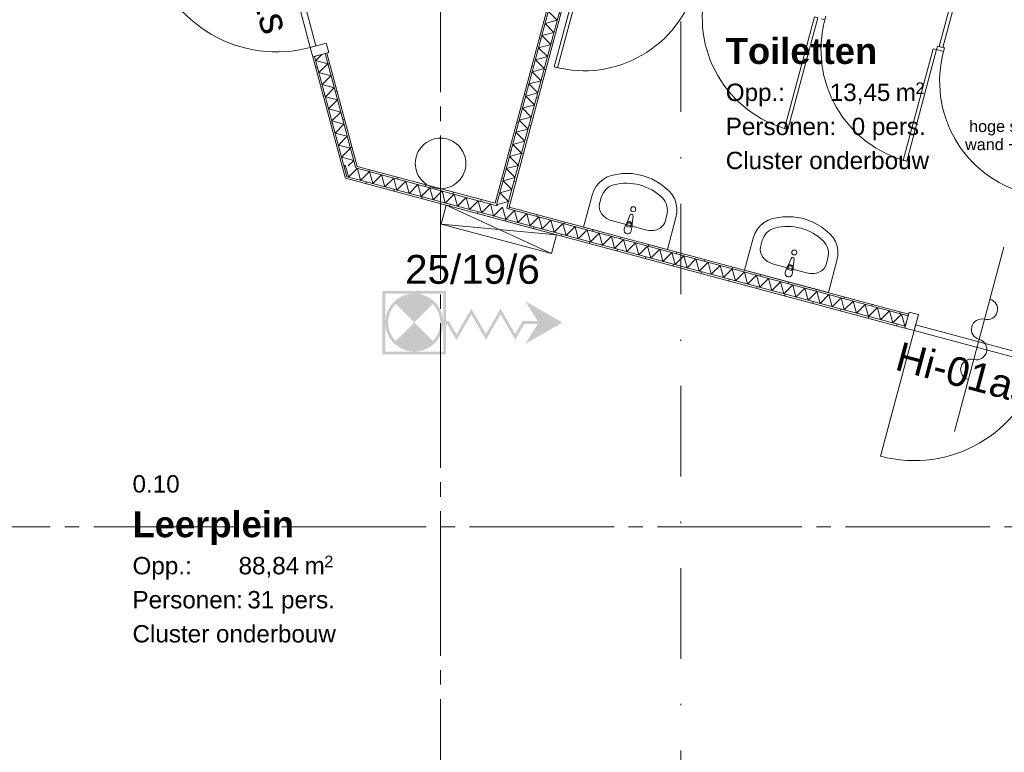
# Model space of a CAD drawing. Header units: millimetres. Extents: x 10 to 584, y 10 to 831.
# Tile 18 of 79: x 193 to 261, y 352 to 402. Entities that reach past the tile are written whole.
import ezdxf
from ezdxf.xclip import XClip

# ---------------------------------------------------------------- set-up
doc = ezdxf.new("R2010")
doc.units = ezdxf.units.MM
doc.header["$MEASUREMENT"] = 0
doc.header["$XCLIPFRAME"] = 0
doc.linetypes.add('B0204', pattern=[13, 10, -1, 1, -1])
doc.linetypes.add('B0302', pattern=[12.51, 6.26, -3.125, 0, -3.125])
for name, color, linetype in [('22 NC Binnenwanden', 7, 'Continuous'), ('22 NC Binnenwanden Deuren', 7, 'Continuous'), ('22 NC Binnenwanden Deurlabels', 7, 'Continuous'), ('22 NC Binnenwanden Doorsnede-arcering', 7, 'Continuous'), ('22 NC Binnenwanden Laagscheidingslijnen', 7, 'Continuous'), ('28 Draagconstructies', 7, 'Continuous'), ('73 Keuken', 7, 'Continuous'), ('74 Sanitair', 7, 'Continuous'), ('A Lijn doorsnede', 7, 'Continuous'), ('A Stramien', 7, 'Continuous'), ('Info Algemeen', 7, 'Continuous'), ('Z Brandcompartimenten PLG', 7, 'Continuous'), ('Z Brandcompartimenten PLG 2D arcering', 7, 'Continuous'), ('Z Ruimtefuncties', 7, 'Continuous')]:
    doc.layers.add(name, color=color, linetype=linetype)
doc.styles.add('GENERATED_STYLE_1', font='txt')
doc.styles.add('GENERATED_STYLE_2', font='txt')
pattern_1 = [(75, (78, 259.1879), (-1.931852, 0.517638), [])]
pattern_2 = [(165, (78, 259.1879), (0.517638, 1.931852), [])]
pattern_3 = [(15, (78, 259.1879), (-0.517638, 1.931852), [])]

# ---------------------------------------------------------------- blocks, each defined once
blk = doc.blocks.new('*X306')
at = {"layer": '22 NC Binnenwanden Doorsnede-arcering', "color": 7, "linetype": 'Continuous', "lineweight": 0}
for p in [(215.32, 392.134), (215.6, 391.506)]:
    blk.add_line(p, (215.408, 392.222), dxfattribs=at)
blk = doc.blocks.new('*X307')
at = {"layer": '22 NC Binnenwanden Doorsnede-arcering', "color": 7, "linetype": 'Continuous', "lineweight": 0}
for q in [(216.156, 391.91), (215.6, 391.506)]:
    blk.add_line((215.632, 391.386), q, dxfattribs=at)
blk = doc.blocks.new('*X308')
at = {"layer": '22 NC Binnenwanden Doorsnede-arcering', "color": 7, "linetype": 'Continuous', "lineweight": 0}
for p, q in [((216.156, 391.91), (216.244, 391.998)), ((216.468, 391.161), (216.244, 391.998)), ((216.468, 391.161), (217.081, 391.774)), ((217.305, 390.937), (217.081, 391.774)), ((217.305, 390.937), (217.917, 391.55)), ((218.141, 390.713), (217.917, 391.55)), ((218.141, 390.713), (218.754, 391.325)), ((218.978, 390.489), (218.754, 391.325)), ((218.978, 390.489), (219.59, 391.101)), ((219.814, 390.265), (219.59, 391.101)), ((219.814, 390.265), (220.427, 390.877)), ((220.651, 390.041), (220.427, 390.877)), ((220.651, 390.041), (221.263, 390.653)), ((221.487, 389.817), (221.263, 390.653)), ((221.487, 389.817), (222.1, 390.429)), ((222.324, 389.592), (222.1, 390.429)), ((222.324, 389.592), (222.936, 390.205)), ((223.16, 389.368), (222.936, 390.205)), ((223.16, 389.368), (223.773, 389.981)), ((223.997, 389.144), (223.773, 389.981)), ((223.997, 389.144), (224.609, 389.756)), ((224.834, 388.92), (224.609, 389.756)), ((224.834, 388.92), (225.446, 389.532)), ((225.666, 388.71), (225.446, 389.532))]:
    blk.add_line(p, q, dxfattribs=at)
blk = doc.blocks.new('*X309')
at = {"layer": '22 NC Binnenwanden Doorsnede-arcering', "color": 7, "linetype": 'Continuous', "lineweight": 0}
for p, q in [((225.67, 388.696), (226.282, 389.308)), ((226.443, 388.71), (226.282, 389.308)), ((225.67, 388.696), (225.666, 388.71))]:
    blk.add_line(p, q, dxfattribs=at)
blk = doc.blocks.new('*X310')
at = {"layer": '22 NC Binnenwanden Doorsnede-arcering', "color": 7, "linetype": 'Continuous', "lineweight": 0}
for p, q in [((226.507, 388.472), (227.119, 389.084)), ((227.343, 388.248), (227.119, 389.084)), ((226.507, 388.472), (226.443, 388.71)), ((227.343, 388.248), (227.955, 388.86)), ((228.18, 388.023), (227.955, 388.86)), ((228.18, 388.023), (228.792, 388.636)), ((229.016, 387.799), (228.792, 388.636)), ((229.016, 387.799), (229.628, 388.412)), ((229.853, 387.575), (229.628, 388.412)), ((229.853, 387.575), (230.465, 388.187)), ((230.689, 387.351), (230.465, 388.187)), ((230.689, 387.351), (231.301, 387.963)), ((231.526, 387.127), (231.301, 387.963)), ((231.526, 387.127), (232.138, 387.739)), ((232.362, 386.903), (232.138, 387.739)), ((232.362, 386.903), (232.975, 387.515)), ((233.199, 386.679), (232.975, 387.515)), ((233.199, 386.679), (233.811, 387.291)), ((234.035, 386.454), (233.811, 387.291)), ((234.035, 386.454), (234.648, 387.067)), ((234.872, 386.23), (234.648, 387.067)), ((234.872, 386.23), (235.484, 386.843)), ((235.708, 386.006), (235.484, 386.843)), ((235.708, 386.006), (236.321, 386.618)), ((236.545, 385.782), (236.321, 386.618)), ((236.545, 385.782), (237.157, 386.394)), ((237.381, 385.558), (237.157, 386.394)), ((237.381, 385.558), (237.994, 386.17)), ((238.218, 385.334), (237.994, 386.17)), ((238.218, 385.334), (238.83, 385.946)), ((239.054, 385.11), (238.83, 385.946)), ((239.054, 385.11), (239.667, 385.722)), ((239.891, 384.885), (239.667, 385.722)), ((239.891, 384.885), (240.503, 385.498)), ((240.727, 384.661), (240.503, 385.498)), ((240.727, 384.661), (241.34, 385.274)), ((241.564, 384.437), (241.34, 385.274)), ((241.564, 384.437), (242.176, 385.049)), ((242.4, 384.213), (242.176, 385.049)), ((242.4, 384.213), (243.013, 384.825)), ((243.237, 383.989), (243.013, 384.825)), ((243.237, 383.989), (243.849, 384.601)), ((244.073, 383.765), (243.849, 384.601)), ((244.073, 383.765), (244.686, 384.377)), ((244.91, 383.541), (244.686, 384.377)), ((244.91, 383.541), (245.522, 384.153)), ((245.746, 383.316), (245.522, 384.153)), ((245.746, 383.316), (246.359, 383.929)), ((246.583, 383.092), (246.359, 383.929)), ((246.583, 383.092), (247.195, 383.705)), ((247.419, 382.868), (247.195, 383.705)), ((247.419, 382.868), (248.032, 383.48)), ((248.256, 382.644), (248.032, 383.48)), ((248.256, 382.644), (248.868, 383.256)), ((249.092, 382.42), (248.868, 383.256)), ((249.092, 382.42), (249.705, 383.032)), ((249.929, 382.196), (249.705, 383.032)), ((249.929, 382.196), (250.541, 382.808)), ((250.766, 381.971), (250.541, 382.808)), ((250.766, 381.971), (251.378, 382.584)), ((251.602, 381.747), (251.378, 382.584)), ((251.602, 381.747), (252.214, 382.36)), ((252.439, 381.523), (252.214, 382.36)), ((252.439, 381.523), (253.051, 382.136)), ((253.275, 381.299), (253.051, 382.136)), ((253.275, 381.299), (253.887, 381.911)), ((254.112, 381.075), (253.887, 381.911)), ((254.112, 381.075), (254.162, 381.125))]:
    blk.add_line(p, q, dxfattribs=at)
blk = doc.blocks.new('*X340')
at = {"layer": '22 NC Binnenwanden Doorsnede-arcering', "color": 7, "linetype": 'Continuous', "lineweight": 0}
for p in [(226.02, 389.508), (225.935, 389.401)]:
    blk.add_line(p, (225.869, 389.468), dxfattribs=at)
blk = doc.blocks.new('*X341')
at = {"layer": '22 NC Binnenwanden Doorsnede-arcering', "color": 7, "linetype": 'Continuous', "lineweight": 0}
for p, q in [((229.883, 403.743), (229.68, 403.688)), ((230.292, 403.076), (229.68, 403.688)), ((230.292, 403.076), (229.455, 402.852)), ((230.068, 402.239), (229.455, 402.852)), ((230.068, 402.239), (229.231, 402.015)), ((229.844, 401.403), (229.231, 402.015)), ((229.844, 401.403), (229.007, 401.179)), ((229.619, 400.566), (228.783, 400.342)), ((229.619, 400.566), (229.007, 401.179)), ((229.395, 399.73), (228.783, 400.342)), ((229.395, 399.73), (228.559, 399.506)), ((229.171, 398.893), (228.559, 399.506)), ((229.171, 398.893), (228.335, 398.669)), ((228.947, 398.057), (228.335, 398.669)), ((228.947, 398.057), (228.111, 397.833)), ((228.723, 397.22), (228.111, 397.833)), ((228.723, 397.22), (227.886, 396.996)), ((228.499, 396.384), (227.886, 396.996)), ((228.499, 396.384), (227.662, 396.16)), ((228.275, 395.547), (227.662, 396.16)), ((228.275, 395.547), (227.438, 395.323)), ((228.05, 394.711), (227.438, 395.323)), ((228.05, 394.711), (227.214, 394.487)), ((227.826, 393.874), (227.214, 394.487)), ((227.826, 393.874), (226.99, 393.65)), ((227.602, 393.038), (226.766, 392.814)), ((227.602, 393.038), (226.99, 393.65)), ((227.378, 392.201), (226.766, 392.814)), ((227.378, 392.201), (226.542, 391.977)), ((227.154, 391.365), (226.542, 391.977)), ((227.154, 391.365), (226.317, 391.141)), ((226.93, 390.528), (226.317, 391.141)), ((226.93, 390.528), (226.093, 390.304)), ((226.706, 389.692), (226.093, 390.304)), ((226.706, 389.692), (226.02, 389.508))]:
    blk.add_line(p, q, dxfattribs=at)
blk = doc.blocks.new('*X413')
at = {"layer": '22 NC Binnenwanden Doorsnede-arcering', "color": 7, "linetype": 'Continuous', "lineweight": 0}
for p, q in [((213.357, 399.459), (213.772, 399.875)), ((213.357, 399.459), (214.193, 399.235)), ((213.581, 398.623), (214.193, 399.235)), ((213.581, 398.623), (214.417, 398.399)), ((213.805, 397.786), (214.417, 398.399)), ((213.805, 397.786), (214.641, 397.562)), ((214.029, 396.95), (214.641, 397.562)), ((214.029, 396.95), (214.866, 396.726)), ((214.253, 396.113), (214.866, 396.726)), ((214.253, 396.113), (215.09, 395.889)), ((214.477, 395.277), (215.09, 395.889)), ((214.477, 395.277), (215.314, 395.053)), ((214.702, 394.44), (215.314, 395.053)), ((214.702, 394.44), (215.538, 394.216)), ((214.926, 393.604), (215.538, 394.216)), ((214.926, 393.604), (215.762, 393.38)), ((215.15, 392.767), (215.762, 393.38)), ((215.15, 392.767), (215.986, 392.543)), ((215.611, 392.168), (215.986, 392.543))]:
    blk.add_line(p, q, dxfattribs=at)
blk = doc.blocks.new('Drawing_2_2', base_point=(78, 259.188))
at = {"layer": '22 NC Binnenwanden Doorsnede-arcering', "linetype": 'Continuous', "lineweight": 0, "true_color": 0x000000}
h = blk.add_hatch(dxfattribs=at)
h.set_pattern_fill('930_Lijnen_vert_200_0002', color=18, style=0, pattern_type=2)
h.set_pattern_definition(pattern_2)
h.paths.add_polyline_path([(225.889, 389.543), (229.707, 403.79), (229.586, 403.822), (225.769, 389.575)])
h = blk.add_hatch(dxfattribs=at)
h.set_pattern_fill('930_Lijnen_vert_200_0002', color=18, style=0, pattern_type=2)
h.set_pattern_definition(pattern_2)
h.paths.add_polyline_path([(226.734, 389.316), (230.552, 403.564), (230.431, 403.596), (226.614, 389.349)])
h = blk.add_hatch(dxfattribs=at)
h.set_pattern_fill('930_Lijnen_vert_200_0002', color=18, style=0, pattern_type=2)
h.set_pattern_definition(pattern_3)
h.paths.add_polyline_path([(214.005, 399.937), (216.086, 392.17), (216.226, 392.132), (214.126, 399.97)])
h = blk.add_hatch(dxfattribs=at)
h.set_pattern_fill('930_Lijnen_vert_200_0002', color=18, style=0, pattern_type=2)
h.set_pattern_definition(pattern_3)
h.paths.add_polyline_path([(213.281, 399.743), (213.16, 399.711), (215.372, 391.455), (215.511, 391.418)])
h = blk.add_hatch(dxfattribs=at)
h.set_pattern_fill('930_Lijnen_vert_200_0002', color=18, style=0, pattern_type=2)
h.set_pattern_definition(pattern_1)
h.paths.add_polyline_path([(216.226, 392.132), (216.086, 392.17), (216.124, 392.03)])
h = blk.add_hatch(dxfattribs=at)
h.set_pattern_fill('930_Lijnen_vert_200_0002', color=18, style=0, pattern_type=2)
h.set_pattern_definition(pattern_1)
h.paths.add_polyline_path([(216.226, 392.132), (216.124, 392.03), (216.263, 391.993)])
h = blk.add_hatch(dxfattribs=at)
h.set_pattern_fill('930_Lijnen_vert_200_0002', color=18, style=0, pattern_type=2)
h.set_pattern_definition(pattern_1)
h.paths.add_polyline_path([(225.769, 389.575), (216.226, 392.132), (216.263, 391.993), (225.736, 389.455)])
h = blk.add_hatch(dxfattribs=at)
h.set_pattern_fill('930_Lijnen_vert_200_0002', color=18, style=0, pattern_type=2)
h.set_pattern_definition(pattern_1)
h.paths.add_polyline_path([(215.511, 391.418), (215.372, 391.455), (215.409, 391.316)])
h = blk.add_hatch(dxfattribs=at)
h.set_pattern_fill('930_Lijnen_vert_200_0002', color=18, style=0, pattern_type=2)
h.set_pattern_definition(pattern_1)
h.paths.add_polyline_path([(215.409, 391.316), (215.549, 391.278), (215.511, 391.418)])
h = blk.add_hatch(dxfattribs=at)
h.set_pattern_fill('930_Lijnen_vert_200_0002', color=18, style=0, pattern_type=2)
h.set_pattern_definition(pattern_1)
h.paths.add_polyline_path([(254.146, 381.066), (215.511, 391.418), (215.549, 391.278), (254.113, 380.945)])
h = blk.add_hatch(dxfattribs=at)
h.set_pattern_fill('930_Lijnen_vert_200_0002', color=18, style=0, pattern_type=2)
h.set_pattern_definition(pattern_1)
h.paths.add_polyline_path([(225.889, 389.543), (225.769, 389.575), (225.736, 389.455), (225.857, 389.422)])
h = blk.add_hatch(dxfattribs=at)
h.set_pattern_fill('930_Lijnen_vert_200_0002', color=18, style=0, pattern_type=2)
h.set_pattern_definition(pattern_1)
h.paths.add_polyline_path([(226.734, 389.316), (226.614, 389.349), (226.581, 389.228), (226.702, 389.196)])
h = blk.add_hatch(dxfattribs=at)
h.set_pattern_fill('930_Lijnen_vert_200_0002', color=18, style=0, pattern_type=2)
h.set_pattern_definition(pattern_1)
h.paths.add_polyline_path([(226.734, 389.316), (226.702, 389.196), (254.34, 381.79), (254.372, 381.911)])
at = {"layer": 'Z Brandcompartimenten PLG 2D arcering', "linetype": 'Continuous', "lineweight": 0, "true_color": 0x000000}
h = blk.add_hatch(color=18, dxfattribs=at)
h.paths.add_polyline_path([(222.377, 383.515), (217.977, 383.515), (217.977, 379.115), (222.377, 379.115)])
h.paths.add_polyline_path([(222.177, 379.315), (218.177, 379.315), (218.177, 383.315), (222.177, 383.315)], flags=0)
h = blk.add_hatch(color=18, dxfattribs=at)
h.paths.add_polyline_path([(222.183, 381.424, 40.148234), (222.183, 381.224), (222.447, 381.224), (223.094, 380.105), (224.123, 381.887), (225.135, 380.135), (226.147, 381.887), (227.158, 380.135), (227.787, 381.224), (228.72, 381.224), (227.847, 379.835), (230.425, 381.324), (227.847, 382.813), (228.72, 381.424), (227.672, 381.424), (227.158, 380.535), (226.147, 382.287), (225.135, 380.535), (224.123, 382.287), (223.094, 380.505), (222.563, 381.424)])
h.paths.add_polyline_path([(218.898, 380.045, -0.414214), (218.898, 382.603), (220.177, 381.324)], flags=0)
h.paths.add_polyline_path([(220.177, 381.324), (221.456, 382.603, -0.414214), (221.456, 380.045)], flags=0)
at = {"layer": '22 NC Binnenwanden', "color": 1, "linetype": 'Continuous', "lineweight": 0}
for p, q in [((213.281, 399.743), (214.005, 399.937)), ((214.005, 399.937), (214.126, 399.97)), ((213.16, 399.711), (213.281, 399.743)), ((254.146, 381.066), (254.34, 381.79)), ((254.34, 381.79), (254.372, 381.911)), ((254.113, 380.945), (254.146, 381.066))]:
    blk.add_line(p, q, dxfattribs=at)
at = {"layer": '22 NC Binnenwanden', "color": 1, "linetype": 'Continuous', "lineweight": 0, "flags": 128}
for points in [[(229.586, 403.822), (225.769, 389.575)], [(226.734, 389.316), (230.552, 403.564)], [(216.226, 392.132), (214.126, 399.97)], [(213.16, 399.711), (215.372, 391.455)], [(225.769, 389.575), (216.226, 392.132)], [(215.409, 391.316), (215.372, 391.455)], [(215.409, 391.316), (254.113, 380.945)], [(254.372, 381.911), (226.734, 389.316)]]:
    blk.add_lwpolyline(points, dxfattribs=at)
at = {"layer": '22 NC Binnenwanden Deuren', "color": 1, "linetype": 'Continuous', "lineweight": 0}
for p, q in [((212.986, 400.358), (210.657, 409.052)), ((211.043, 409.155), (213.373, 400.462)), ((214.088, 400.653), (212.986, 400.358)), ((214.261, 400.006), (214.088, 400.653)), ((213.373, 400.462), (212.986, 400.358)), ((212.986, 400.358), (213.16, 399.711)), ((213.16, 399.711), (214.261, 400.006)), ((213.281, 399.743), (214.005, 399.937)), ((213.281, 399.743), (214.005, 399.937)), ((214.005, 399.937), (214.126, 399.97)), ((214.005, 399.937), (214.126, 399.97)), ((213.16, 399.711), (213.281, 399.743)), ((213.16, 399.711), (213.281, 399.743)), ((260.963, 386.533), (257.547, 373.782)), ((254.408, 382.046), (254.113, 380.945)), ((254.146, 381.066), (254.34, 381.79)), ((254.146, 381.066), (254.34, 381.79)), ((254.34, 381.79), (254.372, 381.911)), ((254.34, 381.79), (254.372, 381.911)), ((255.056, 381.873), (254.408, 382.046)), ((254.761, 380.772), (255.056, 381.873)), ((254.761, 380.772), (252.431, 372.078)), ((254.113, 380.945), (254.146, 381.066)), ((254.113, 380.945), (254.146, 381.066)), ((254.113, 380.945), (254.761, 380.772)), ((254.761, 380.772), (254.864, 381.158)), ((263.454, 378.442), (254.761, 380.772)), ((254.864, 381.158), (263.557, 378.829))]:
    blk.add_line(p, q, dxfattribs=at)
for centre, radius, start, end in [((210.657, 409.052), 9, 195, 285), ((259.814, 382.244), 0.72, 255, 75), ((259.441, 380.853), 0.72, 75, 255), ((259.068, 379.462), 0.72, 255, 75), ((258.696, 378.071), 0.72, 75, 255), ((254.761, 380.772), 9, 255, 345)]:
    blk.add_arc(centre, radius, start, end, dxfattribs=at)
at = {"layer": '22 NC Binnenwanden Laagscheidingslijnen', "color": 9, "linetype": 'Continuous', "lineweight": 0}
for p, q in [((225.889, 389.543), (229.707, 403.79)), ((226.614, 389.349), (230.431, 403.596)), ((214.005, 399.937), (216.086, 392.17)), ((213.281, 399.743), (215.287, 392.254)), ((215.287, 392.254), (215.511, 391.418)), ((215.287, 392.254), (215.511, 391.418)), ((216.086, 392.17), (216.124, 392.03)), ((216.086, 392.17), (216.124, 392.03)), ((216.124, 392.03), (216.263, 391.993)), ((216.263, 391.993), (225.736, 389.455)), ((215.511, 391.418), (216.348, 391.194)), ((216.348, 391.194), (225.663, 388.698)), ((225.736, 389.455), (225.857, 389.422)), ((225.889, 389.543), (225.857, 389.422)), ((225.889, 389.543), (225.857, 389.422)), ((226.581, 389.228), (226.614, 389.349)), ((226.581, 389.228), (226.614, 389.349)), ((226.581, 389.228), (226.702, 389.196)), ((226.702, 389.196), (254.34, 381.79)), ((225.663, 388.698), (226.387, 388.504)), ((226.387, 388.504), (254.146, 381.066))]:
    blk.add_line(p, q, dxfattribs=at)
at = {"layer": '28 Draagconstructies', "color": 3, "linetype": 'Continuous', "lineweight": 0, "flags": 128}
blk.add_lwpolyline([(220.25, 392.335, 0.414214), (222, 390.585, 0.414214), (223.75, 392.335, 0.414214), (222, 394.085, 0.414214)], format="xyb", close=True, dxfattribs=at)
at = {"layer": '74 Sanitair', "color": 1, "linetype": 'Continuous', "lineweight": 0}
for p, q in [((248.585, 402.282), (248.343, 402.347)), ((248.649, 402.523), (248.585, 402.282)), ((256.312, 400.211), (256.377, 400.453)), ((256.554, 400.147), (256.312, 400.211)), ((256.377, 400.453), (256.618, 400.388)), ((256.795, 400.082), (256.554, 400.147)), ((256.618, 400.388), (256.86, 400.323)), ((256.86, 400.323), (256.795, 400.082)), ((232.995, 389.536), (233.114, 389.979)), ((233.88, 388.358), (236.175, 387.743)), ((237.531, 388.321), (237.649, 388.764)), ((234.87, 387.988), (234.909, 388.131)), ((235.133, 387.917), (234.87, 387.988)), ((235.171, 388.061), (235.133, 387.917)), ((244.136, 386.551), (244.254, 386.994)), ((248.671, 385.336), (248.79, 385.778)), ((245.02, 385.373), (247.316, 384.757)), ((246.011, 385.003), (246.049, 385.146)), ((246.273, 384.932), (246.011, 385.003)), ((246.312, 385.076), (246.273, 384.932))]:
    blk.add_line(p, q, dxfattribs=at)
at = {"layer": '74 Sanitair', "color": 1, "linetype": 'Continuous', "lineweight": 0, "flags": 128}
for points in [[(259.539, 411.77), (259.78, 411.705), (256.739, 400.356), (256.498, 400.42)], [(237.686, 386.382), (238.279, 388.595), (238.339, 388.928), (238.34, 389.266), (238.284, 389.597), (238.171, 389.911), (238.006, 390.198), (237.794, 390.448), (237.242, 390.906), (236.623, 391.262), (235.953, 391.505), (235.252, 391.629), (234.538, 391.631), (233.831, 391.511), (233.522, 391.399), (233.235, 391.233), (232.981, 391.018), (232.766, 390.759), (232.599, 390.466), (232.484, 390.148), (231.891, 387.935)], [(248.827, 383.397), (249.42, 385.61), (249.479, 385.943), (249.481, 386.28), (249.424, 386.612), (249.312, 386.926), (249.147, 387.213), (248.935, 387.463), (248.383, 387.921), (247.763, 388.277), (247.094, 388.52), (246.392, 388.644), (245.678, 388.646), (244.971, 388.525), (244.662, 388.414), (244.376, 388.248), (244.121, 388.032), (243.907, 387.774), (243.74, 387.481), (243.624, 387.163), (243.031, 384.95)]]:
    blk.add_lwpolyline(points, close=True, dxfattribs=at)
at = {"layer": '74 Sanitair', "color": 2, "linetype": 'Continuous', "lineweight": 0, "flags": 128}
for points in [[(231.922, 406.746), (229.852, 399.019), (230.093, 398.954), (232.164, 406.682)], [(248.102, 402.411), (246.031, 394.684), (245.79, 394.749), (247.86, 402.476)], [(256.312, 400.211), (254.242, 392.484), (254, 392.549), (256.071, 400.276)]]:
    blk.add_lwpolyline(points, close=True, dxfattribs=at)
at = {"layer": '74 Sanitair', "color": 1, "linetype": 'Continuous', "lineweight": 0, "flags": 128}
for points in [[(235.178, 387.647), (235.248, 388.063, 0.12102), (235.241, 388.163), (235.314, 388.692, 0.882566), (235.1, 388.749), (234.899, 388.255, 0.12102), (234.843, 388.172), (234.695, 387.777, 1)], [(246.319, 384.662), (246.389, 385.078, 0.12102), (246.382, 385.178), (246.455, 385.707, 0.882566), (246.24, 385.764), (246.039, 385.27, 0.12102), (245.983, 385.187), (245.836, 384.792, 1)]]:
    blk.add_lwpolyline(points, format="xyb", close=True, dxfattribs=at)
at = {"layer": '74 Sanitair', "color": 1, "linetype": 'Continuous', "lineweight": 0}
for centre in [(235.325, 389.159), (246.465, 386.174)]:
    blk.add_circle(centre, 0.175, dxfattribs=at)
at = {"layer": '74 Sanitair', "color": 2, "linetype": 'Continuous', "lineweight": 0}
for centre, start, end in [((231.922, 406.746), 255, 345), ((248.102, 402.411), 165, 255), ((256.312, 400.211), 165, 255), ((264.522, 398.011), 165, 255)]:
    blk.add_arc(centre, 8, start, end, dxfattribs=at)
at = {"layer": '74 Sanitair', "color": 1, "linetype": 'Continuous', "lineweight": 0}
for centre, radius, start, end in [((235.041, 388.099), 0.211, 17.77103, 132.22897), ((235.04, 388.096), 0.136, 345, 165), ((246.181, 385.114), 0.211, 17.77103, 132.22897), ((246.18, 385.111), 0.136, 345, 165)]:
    blk.add_arc(centre, radius, start, end, dxfattribs=at)
for centre, major_axis, ratio, start_param, end_param in [((234.789, 387.158), (0.988, 3.688), 0.956522, 5.78621, 6.78016), ((234.234, 389.679), (0.314, 1.171), 0.956522, 0.496975, 1.570796), ((236.53, 389.064), (0.314, 1.171), 0.956522, 4.712389, 5.78621), ((234.116, 389.236), (-1.121, 0.3), 0.783646, 0, 1.570796), ((236.409, 388.621), (-1.121, 0.3), 0.783646, 1.570796, 3.141593), ((245.374, 386.694), (0.314, 1.171), 0.956522, 0.496975, 1.570796), ((245.929, 384.173), (0.988, 3.688), 0.956522, 5.78621, 6.78016), ((247.67, 386.079), (0.314, 1.171), 0.956522, 4.712389, 5.78621), ((245.257, 386.251), (-1.121, 0.3), 0.783646, 0, 1.570796), ((247.55, 385.636), (-1.121, 0.3), 0.783646, 1.570796, 3.141593)]:
    blk.add_ellipse(centre, major_axis=major_axis, ratio=ratio, start_param=start_param, end_param=end_param, dxfattribs=at)
at = {"layer": 'A Lijn doorsnede', "color": 9, "linetype": 'B0302', "lineweight": 0}
blk.add_line((238.611, 231.965), (238.611, 783.133), dxfattribs=at)
at = {"layer": 'A Stramien', "color": 9, "linetype": 'B0204', "lineweight": 0}
for p, q in [((222, 784.271), (222, 233.204)), ((68, 367.188), (520.556, 367.188))]:
    blk.add_line(p, q, dxfattribs=at)
at = {"layer": 'Z Brandcompartimenten PLG', "color": 1, "linetype": 'Continuous', "lineweight": 0}
for p, q in [((229.67, 386.097), (222.388, 389.446)), ((222.039, 388.142), (230.019, 387.401))]:
    blk.add_line(p, q, dxfattribs=at)
at = {"layer": 'Z Brandcompartimenten PLG', "color": 1, "linetype": 'Continuous', "lineweight": 0, "flags": 128}
blk.add_lwpolyline([(229.67, 386.097), (222.039, 388.142), (222.388, 389.446), (230.019, 387.401)], close=True, dxfattribs=at)
at = {"layer": '73 Keuken', "color": 4, "linetype": 'Continuous', "lineweight": 0}
for name in ['*X341', '*X413', '*X306', '*X307', '*X308', '*X309', '*X340', '*X310']:
    blk.add_blockref(name, (0, 0), dxfattribs=at)
at = {"layer": '22 NC Binnenwanden Deurlabels', "color": 2, "linetype": 'Continuous', "lineweight": 0, "char_height": 2, "attachment_point": 1, "style": 'GENERATED_STYLE_1'}
for s, insert, rotation in [('\\A1;{\\pql;\\fArial|b0|i0|c0|p38;Hi-01s}', (209.559, 409.451), 285), ('\\A1;{\\pql;\\fArial|b0|i0|c0|p38;Hi-01as}', (253.866, 380.02), 345)]:
    blk.add_mtext(s, dxfattribs=dict(at, insert=insert, rotation=rotation))
at = {"layer": 'Info Algemeen', "color": 2, "linetype": 'Continuous', "lineweight": 0, "insert": (262.074, 393.242), "char_height": 0.8, "width": 7.78404, "attachment_point": 8, "line_spacing_factor": 0.94068, "style": 'GENERATED_STYLE_1'}
blk.add_mtext('\\A1;{\\pqc;\\fArial|b0|i0|c0|p38;hoge\\fArial|b0|i0|c0|p38; sanitaire wand +\\fArial|b0|i0|c0|p38;23\\fArial|b0|i0|c0|p38;00+vl}', dxfattribs=at)
at = {"layer": 'Z Brandcompartimenten PLG', "color": 2, "linetype": 'Continuous', "lineweight": 0, "insert": (228.864, 383.977), "char_height": 2, "attachment_point": 9, "style": 'GENERATED_STYLE_1'}
blk.add_mtext('\\A1;{\\pqr;\\fArial|b0|i0|c0|p38;25/19/6}', dxfattribs=at)
at = {"layer": 'Z Ruimtefuncties', "color": 2, "linetype": 'Continuous', "lineweight": 0, "attachment_point": 1}
for s, insert, char_height, style in [('\\A1;{\\pql;\\pt0;\\fArial|b1|i0|c0|p38;Toiletten}', (241.726, 401.018), 1.8, 'GENERATED_STYLE_2'), ('\\A1;{\\pql;\\pt0;\\fArial|b0|i0|c0|p38;Opp.: }', (241.726, 397.856), 1.2, 'GENERATED_STYLE_1'), ('\\A1;{\\pql;\\fArial|b0|i0|c0|p38;13,45}', (248.92, 397.856), 1.2, 'GENERATED_STYLE_1'), ('\\A1;{\\pql;\\fArial|b0|i0|c0|p38;2}', (254.856, 397.947), 0.8, 'GENERATED_STYLE_1'), ('\\A1;{\\pql;\\fArial|b0|i0|c0|p38; m}', (253.023, 397.856), 1.2, 'GENERATED_STYLE_1'), ('\\A1;{\\pql;\\pt0;\\fArial|b0|i0|c0|p38;Personen: }', (241.726, 395.498), 1.2, 'GENERATED_STYLE_1'), ('\\A1;{\\pql;\\pt0;\\fArial|b0|i0|c0|p38;0 pers.}', (250.438, 395.498), 1.2, 'GENERATED_STYLE_1'), ('\\A1;{\\pql;\\pt0;\\fArial|b0|i0|c0|p38;Cluster onderbouw}', (241.726, 393.141), 1.2, 'GENERATED_STYLE_1'), ('\\A1;{\\pql;\\pt0;\\fArial|b0|i0|c0|p38;0.10}', (200.685, 370.76), 1.2, 'GENERATED_STYLE_1'), ('\\A1;{\\pql;\\pt0;\\fArial|b1|i0|c0|p38;Leerplein}', (200.685, 368.266), 1.8, 'GENERATED_STYLE_2'), ('\\A1;{\\pql;\\pt0;\\fArial|b0|i0|c0|p38;Opp.: }', (200.685, 365.103), 1.2, 'GENERATED_STYLE_1'), ('\\A1;{\\pql;\\fArial|b0|i0|c0|p38;88,84}', (208.022, 365.103), 1.2, 'GENERATED_STYLE_1'), ('\\A1;{\\pql;\\fArial|b0|i0|c0|p38;2}', (213.957, 365.195), 0.8, 'GENERATED_STYLE_1'), ('\\A1;{\\pql;\\fArial|b0|i0|c0|p38; m}', (212.125, 365.103), 1.2, 'GENERATED_STYLE_1'), ('\\A1;{\\pql;\\pt0;\\fArial|b0|i0|c0|p38;Personen: }', (200.685, 362.746), 1.2, 'GENERATED_STYLE_1'), ('\\A1;{\\pql;\\pt0;\\fArial|b0|i0|c0|p38;31 pers.}', (208.629, 362.746), 1.2, 'GENERATED_STYLE_1'), ('\\A1;{\\pql;\\pt0;\\fArial|b0|i0|c0|p38;Cluster onderbouw}', (200.685, 360.389), 1.2, 'GENERATED_STYLE_1')]:
    blk.add_mtext(s, dxfattribs=dict(at, insert=insert, char_height=char_height, style=style))

msp = doc.modelspace()

# ---------------------------------------------------------------- block references
at = {"color": 4, "linetype": 'Continuous', "lineweight": 0}
ref = msp.add_blockref('Drawing_2_2', (78, 259.188), dxfattribs=at)
XClip(ref).set_block_clipping_path([(30, 141.736842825), (586.5626696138, 806.4087291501)])

doc.saveas('drawing.dxf')
